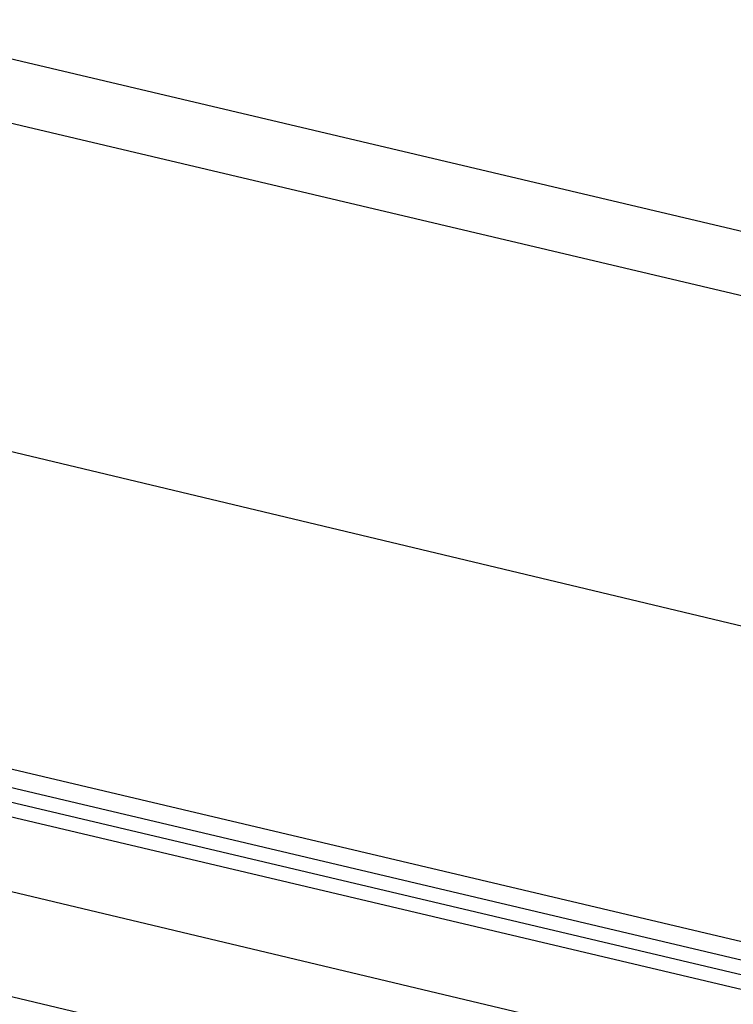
# Model space of a CAD drawing. Header units: feet. Extents: x -79 to 198, y -22 to 181.
# Tile 193 of 256: x 78.013 to 78.657, y 153.943 to 154.831. Entities that reach past the tile are written whole.
import ezdxf

# ---------------------------------------------------------------- set-up
doc = ezdxf.new("R2010")
doc.units = ezdxf.units.FT
doc.layers.add('A-LINEA', color=7, linetype='CONTINUOUS')

msp = doc.modelspace()

# ---------------------------------------------------------------- linework, layer by layer
at = {"layer": 'A-LINEA'}
for p, q in [((91.3067, 151.6578), (77.5733, 154.8978)), ((77.8933, 154.7644), (86.5467, 152.7244)), ((79.52, 153.6844), (77.8933, 154.0711)), ((77.72, 154.0178), (86.3733, 151.9644))]:
    msp.add_line(p, q, dxfattribs=at)
for points in [[(77.8267, 154.4844), (79.6133, 154.0578), (81.96, 153.4978)], [(79.5467, 153.7911), (77.8533, 154.1911), (77.84, 154.1911), (77.84, 154.1778), (79.5333, 153.7778)], [(79.5333, 153.7511), (77.84, 154.1511), (77.84, 154.1644), (79.5333, 153.7644)]]:
    msp.add_lwpolyline(points, dxfattribs=at)

doc.saveas('drawing.dxf')
